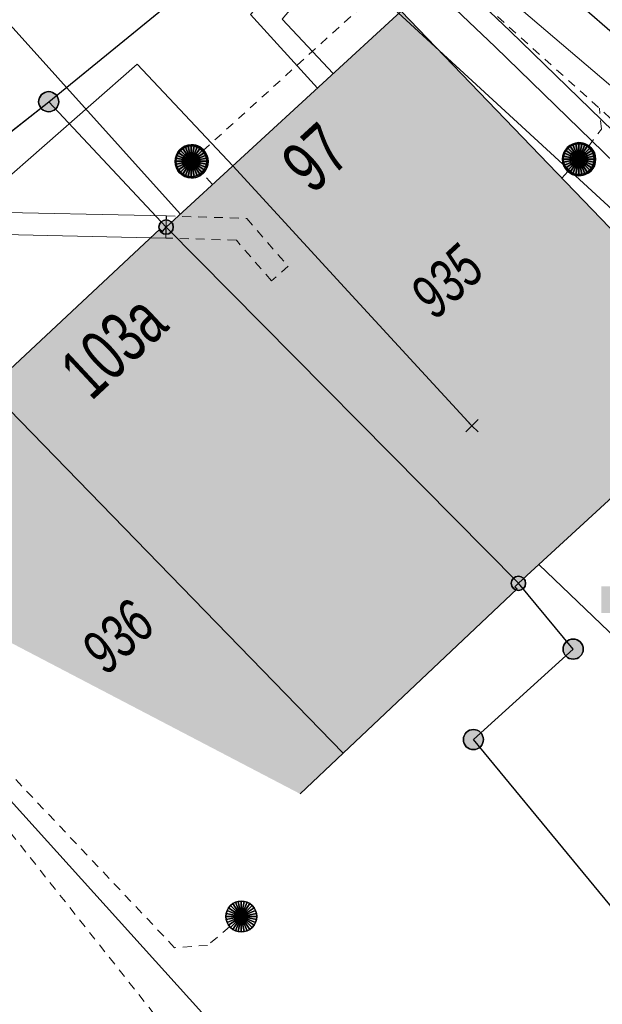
# Model space of a CAD drawing. Header units: metres. Extents: x 2695560 to 2696939, y 1260491 to 1262050.
# Tile 120 of 256: x 2695672 to 2695685, y 1260897 to 1260920. Entities that reach past the tile are written whole.
import ezdxf

# ---------------------------------------------------------------- set-up
doc = ezdxf.new("R2010")
doc.units = ezdxf.units.M
doc.linetypes.add('AUSGEZOGEN', pattern=[0])
doc.linetypes.add('VERDECKT2_S2', pattern=[0.36, 0.2, -0.16])
for name, color, linetype in [('XR$1$AV_Gebäudeflächen (BB)', 7, 'AUSGEZOGEN'), ('XR$1$AV_Grenzpunkte', 7, 'AUSGEZOGEN'), ('XR$1$AV_Haus-Nr.', 7, 'AUSGEZOGEN'), ('XR$1$AV_Linien (BB)', 7, 'AUSGEZOGEN'), ('XR$1$AV_Versicherung-Nr.', 7, 'AUSGEZOGEN'), ('XR$1$AW_LK_Schachtdeckel', 24, 'AUSGEZOGEN'), ('XR$1$Liegenschaftsgrenzen', 7, 'AUSGEZOGEN'), ('XR$1$PFAV', 255, 'AUSGEZOGEN'), ('XR$1$PFAW', 255, 'AUSGEZOGEN')]:
    doc.layers.add(name, color=color, linetype=linetype)
for name, color, linetype, lineweight in [('XR$2$ABW-Linie-R-ungenau', 4, 'VERDECKT2_S2', 18), ('XR$2$ABW-Punkt', 6, 'AUSGEZOGEN', 18), ('XR$2$ELE-LinieFlaeche-genau', 1, 'AUSGEZOGEN', 18), ('XR$2$ELE-LinieFlaeche-ungenau', 1, 'VERDECKT2_S2', 18), ('XR$2$GAS-Linie-genau', 12, 'AUSGEZOGEN', 18), ('XR$2$KOM-Linie-U-genau', 91, 'AUSGEZOGEN', 18), ('XR$2$KOM-Punkt-U', 91, 'AUSGEZOGEN', 18), ('XR$2$WAS-Linie-genau', 5, 'AUSGEZOGEN', 18)]:
    doc.layers.add(name, color=color, linetype=linetype, lineweight=lineweight)
doc.styles.add('ARIAL', font='arial.ttf')

# ---------------------------------------------------------------- blocks, each defined once
blk = doc.blocks.new('BAV15')
at = {"layer": 'XR$1$PFAV', "transparency": 33554687}
blk.add_hatch(color=7, dxfattribs=at).paths.add_polyline_path([(0.5, 0), (0.49, 0.101), (0.459, 0.197), (0.41, 0.286), (0.344, 0.362), (0.264, 0.424), (0.174, 0.469), (0.076, 0.494), (-0.025, 0.499), (-0.125, 0.484), (-0.22, 0.449), (-0.306, 0.395), (-0.379, 0.326), (-0.437, 0.243), (-0.477, 0.15), (-0.497, 0.051), (-0.497, -0.051), (-0.477, -0.15), (-0.437, -0.243), (-0.379, -0.326), (-0.306, -0.395), (-0.22, -0.449), (-0.125, -0.484), (-0.025, -0.499), (0.076, -0.494), (0.174, -0.469), (0.264, -0.424), (0.344, -0.362), (0.41, -0.286), (0.459, -0.197), (0.49, -0.101)])
at = {"color": 7, "transparency": 33554687}
for start, end in [(90, 270), (270, 90)]:
    blk.add_arc((0, 0), 0.5, start, end, dxfattribs=at)
at = {"layer": 'XR$1$PFAV', "transparency": 33554687}
blk.add_circle((0, 0), 0.5, dxfattribs=at)
blk = doc.blocks.new('BAW2082')
at = {"layer": 'XR$1$PFAW', "transparency": 33554687}
blk.add_hatch(color=7, dxfattribs=at).paths.add_polyline_path([(0.509, -0.003), (0.499, 0.098), (0.469, 0.194), (0.42, 0.283), (0.354, 0.359), (0.274, 0.421), (0.183, 0.466), (0.085, 0.491), (-0.016, 0.496), (-0.116, 0.481), (-0.211, 0.446), (-0.297, 0.392), (-0.37, 0.323), (-0.428, 0.24), (-0.468, 0.147), (-0.488, 0.047), (-0.488, -0.054), (-0.468, -0.153), (-0.428, -0.246), (-0.37, -0.329), (-0.297, -0.398), (-0.211, -0.452), (-0.116, -0.487), (-0.016, -0.502), (0.085, -0.497), (0.183, -0.472), (0.274, -0.427), (0.354, -0.366), (0.42, -0.289), (0.469, -0.2), (0.499, -0.104)])
at = {"transparency": 33554687}
for start, end in [(91.1948, 268.8052), (268.8052, 91.1948)]:
    blk.add_arc((0.01, 0), 0.5, start, end, dxfattribs=at)
at = {"layer": 'XR$1$PFAW', "transparency": 33554687}
blk.add_circle((0.009, -0.003), 0.5, dxfattribs=at)
blk = doc.blocks.new('KOM-UNBEKANNT-U')
at = {"layer": 'XR$2$KOM-Punkt-U', "linetype": 'AUSGEZOGEN', "lineweight": 20, "transparency": 33554687}
for p, q in [((0, 0, 2500), (-141, 141, 2500)), ((-141, -141, 2500), (0, 0, 2500)), ((0, 0, 2500), (141, 141, 2500)), ((141, -141, 2500), (0, 0, 2500))]:
    blk.add_line(p, q, dxfattribs=at)
blk = doc.blocks.new('ABW-NORMSCHACHT_WEITERE')
at = {"layer": 'XR$2$ABW-Punkt', "linetype": 'AUSGEZOGEN', "lineweight": 25, "transparency": 33554687}
for points in [[(-196, 39, 2500), (0, 0, 2500), (-200, 0, 2500)], [(-196, 39), (0, 0), (-200, 0)], [(-196, 39, 2500), (-196, 39), (-200, 0), (-200, 0, 2500)], [(-200, 0, 2500), (0, 0, 2500), (-196, -39, 2500)], [(-200, 0), (0, 0), (-196, -39)], [(-185, 77, 2500), (0, 0, 2500), (-196, 39, 2500)], [(-185, 77), (0, 0), (-196, 39)], [(-185, 77, 2500), (-185, 77), (-196, 39), (-196, 39, 2500)], [(-196, -39, 2500), (0, 0, 2500), (-185, -77, 2500)], [(-196, -39), (0, 0), (-185, -77)], [(-166, 111, 2500), (0, 0, 2500), (-185, 77, 2500)], [(-166, 111), (0, 0), (-185, 77)], [(-166, 111, 2500), (-166, 111), (-185, 77), (-185, 77, 2500)], [(-185, -77, 2500), (0, 0, 2500), (-166, -111, 2500)], [(-185, -77), (0, 0), (-166, -111)], [(-141, 141, 2500), (0, 0, 2500), (-166, 111, 2500)], [(-141, 141), (0, 0), (-166, 111)], [(-141, 141, 2500), (-141, 141), (-166, 111), (-166, 111, 2500)], [(-166, -111, 2500), (0, 0, 2500), (-141, -141, 2500)], [(-166, -111), (0, 0), (-141, -141)], [(-111, 166, 2500), (0, 0, 2500), (-141, 141, 2500)], [(-111, 166), (0, 0), (-141, 141)], [(-111, 166, 2500), (-111, 166), (-141, 141), (-141, 141, 2500)], [(-141, -141, 2500), (0, 0, 2500), (-111, -166, 2500)], [(-141, -141), (0, 0), (-111, -166)], [(-77, 185, 2500), (0, 0, 2500), (-111, 166, 2500)], [(-77, 185), (0, 0), (-111, 166)], [(-77, 185, 2500), (-77, 185), (-111, 166), (-111, 166, 2500)], [(-111, -166, 2500), (0, 0, 2500), (-77, -185, 2500)], [(-111, -166), (0, 0), (-77, -185)], [(-39, 196, 2500), (0, 0, 2500), (-77, 185, 2500)], [(-39, 196), (0, 0), (-77, 185)], [(-39, 196, 2500), (-39, 196), (-77, 185), (-77, 185, 2500)], [(-77, -185, 2500), (0, 0, 2500), (-39, -196, 2500)], [(-77, -185), (0, 0), (-39, -196)], [(0, 200, 2500), (0, 0, 2500), (-39, 196, 2500)], [(0, 200), (0, 0), (-39, 196)], [(0, 200, 2500), (0, 200), (-39, 196), (-39, 196, 2500)], [(-39, -196, 2500), (0, 0, 2500), (0, -200, 2500)], [(-39, -196), (0, 0), (0, -200)], [(39, 196, 2500), (0, 0, 2500), (0, 200, 2500)], [(39, 196), (0, 0), (0, 200)], [(39, 196, 2500), (39, 196), (0, 200), (0, 200, 2500)], [(77, 185, 2500), (0, 0, 2500), (39, 196, 2500)], [(77, 185), (0, 0), (39, 196)], [(111, 166, 2500), (0, 0, 2500), (77, 185, 2500)], [(111, 166), (0, 0), (77, 185)], [(141, 141, 2500), (0, 0, 2500), (111, 166, 2500)], [(141, 141), (0, 0), (111, 166)], [(166, 111, 2500), (0, 0, 2500), (141, 141, 2500)], [(166, 111), (0, 0), (141, 141)], [(185, 77, 2500), (0, 0, 2500), (166, 111, 2500)], [(185, 77), (0, 0), (166, 111)], [(196, 39, 2500), (0, 0, 2500), (185, 77, 2500)], [(196, 39), (0, 0), (185, 77)], [(200, 0, 2500), (0, 0, 2500), (196, 39, 2500)], [(200, 0), (0, 0), (196, 39)], [(0, -200, 2500), (0, 0, 2500), (39, -196, 2500)], [(39, -196, 2500), (0, 0, 2500), (77, -185, 2500)], [(77, -185, 2500), (0, 0, 2500), (111, -166, 2500)], [(111, -166, 2500), (0, 0, 2500), (141, -141, 2500)], [(141, -141, 2500), (0, 0, 2500), (166, -111, 2500)], [(166, -111, 2500), (0, 0, 2500), (185, -77, 2500)], [(185, -77, 2500), (0, 0, 2500), (196, -39, 2500)], [(196, -39, 2500), (0, 0, 2500), (200, 0, 2500)], [(0, -200), (0, 0), (39, -196)], [(39, -196), (0, 0), (77, -185)], [(77, -185), (0, 0), (111, -166)], [(111, -166), (0, 0), (141, -141)], [(141, -141), (0, 0), (166, -111)], [(166, -111), (0, 0), (185, -77)], [(185, -77), (0, 0), (196, -39)], [(196, -39), (0, 0), (200, 0)], [(77, 185, 2500), (77, 185), (39, 196), (39, 196, 2500)], [(111, 166, 2500), (111, 166), (77, 185), (77, 185, 2500)], [(141, 141, 2500), (141, 141), (111, 166), (111, 166, 2500)], [(166, 111, 2500), (166, 111), (141, 141), (141, 141, 2500)], [(185, 77, 2500), (185, 77), (166, 111), (166, 111, 2500)], [(196, 39, 2500), (196, 39), (185, 77), (185, 77, 2500)], [(200, 0, 2500), (200, 0), (196, 39), (196, 39, 2500)], [(-200, 0, 2500), (-200, 0), (-196, -39), (-196, -39, 2500)], [(-196, -39, 2500), (-196, -39), (-185, -77), (-185, -77, 2500)], [(-185, -77, 2500), (-185, -77), (-166, -111), (-166, -111, 2500)], [(-166, -111, 2500), (-166, -111), (-141, -141), (-141, -141, 2500)], [(-141, -141, 2500), (-141, -141), (-111, -166), (-111, -166, 2500)], [(-111, -166, 2500), (-111, -166), (-77, -185), (-77, -185, 2500)], [(-77, -185, 2500), (-77, -185), (-39, -196), (-39, -196, 2500)], [(-39, -196, 2500), (-39, -196), (0, -200), (0, -200, 2500)], [(0, -200, 2500), (0, -200), (39, -196), (39, -196, 2500)], [(39, -196, 2500), (39, -196), (77, -185), (77, -185, 2500)], [(77, -185, 2500), (77, -185), (111, -166), (111, -166, 2500)], [(111, -166, 2500), (111, -166), (141, -141), (141, -141, 2500)], [(141, -141, 2500), (141, -141), (166, -111), (166, -111, 2500)], [(166, -111, 2500), (166, -111), (185, -77), (185, -77, 2500)], [(185, -77, 2500), (185, -77), (196, -39), (196, -39, 2500)], [(196, -39, 2500), (196, -39), (200, 0), (200, 0, 2500)]]:
    blk.add_3dface(points, dxfattribs=at)
blk = doc.blocks.new('ABW-KONTROLLSCHACHT')
at = {"layer": 'XR$2$ABW-Punkt', "linetype": 'AUSGEZOGEN', "lineweight": 25, "transparency": 33554687}
for points in [[(-247, 247, 2500), (0, 0, 2500), (-291, 194, 2500)], [(-247, 247), (0, 0), (-291, 194)], [(-247, 247, 2500), (-247, 247), (-291, 194), (-291, 194, 2500)], [(-194, 291, 2500), (0, 0, 2500), (-247, 247, 2500)], [(-194, 291), (0, 0), (-247, 247)], [(-194, 291, 2500), (-194, 291), (-247, 247), (-247, 247, 2500)], [(-134, 323, 2500), (0, 0, 2500), (-194, 291, 2500)], [(-134, 323), (0, 0), (-194, 291)], [(-134, 323, 2500), (-134, 323), (-194, 291), (-194, 291, 2500)], [(-68, 343, 2500), (0, 0, 2500), (-134, 323, 2500)], [(-68, 343), (0, 0), (-134, 323)], [(-68, 343, 2500), (-68, 343), (-134, 323), (-134, 323, 2500)], [(0, 350, 2500), (0, 0, 2500), (-68, 343, 2500)], [(0, 350), (0, 0), (-68, 343)], [(0, 350, 2500), (0, 350), (-68, 343), (-68, 343, 2500)], [(68, 343, 2500), (0, 0, 2500), (0, 350, 2500)], [(68, 343), (0, 0), (0, 350)], [(68, 343, 2500), (68, 343), (0, 350), (0, 350, 2500)], [(134, 323, 2500), (0, 0, 2500), (68, 343, 2500)], [(134, 323), (0, 0), (68, 343)], [(194, 291, 2500), (0, 0, 2500), (134, 323, 2500)], [(194, 291), (0, 0), (134, 323)], [(247, 247, 2500), (0, 0, 2500), (194, 291, 2500)], [(247, 247), (0, 0), (194, 291)], [(291, 194, 2500), (0, 0, 2500), (247, 247, 2500)], [(291, 194), (0, 0), (247, 247)], [(134, 323, 2500), (134, 323), (68, 343), (68, 343, 2500)], [(194, 291, 2500), (194, 291), (134, 323), (134, 323, 2500)], [(247, 247, 2500), (247, 247), (194, 291), (194, 291, 2500)], [(291, 194, 2500), (291, 194), (247, 247), (247, 247, 2500)], [(-343, 68, 2500), (0, 0, 2500), (-350, 0, 2500)], [(-343, 68), (0, 0), (-350, 0)], [(-343, 68, 2500), (-343, 68), (-350, 0), (-350, 0, 2500)], [(-350, 0, 2500), (0, 0, 2500), (-343, -68, 2500)], [(-350, 0), (0, 0), (-343, -68)], [(-323, 134, 2500), (0, 0, 2500), (-343, 68, 2500)], [(-323, 134), (0, 0), (-343, 68)], [(-323, 134, 2500), (-323, 134), (-343, 68), (-343, 68, 2500)], [(-343, -68, 2500), (0, 0, 2500), (-323, -134, 2500)], [(-343, -68), (0, 0), (-323, -134)], [(-291, 194, 2500), (0, 0, 2500), (-323, 134, 2500)], [(-291, 194), (0, 0), (-323, 134)], [(-291, 194, 2500), (-291, 194), (-323, 134), (-323, 134, 2500)], [(-323, -134, 2500), (0, 0, 2500), (-291, -194, 2500)], [(-323, -134), (0, 0), (-291, -194)], [(-291, -194, 2500), (0, 0, 2500), (-247, -247, 2500)], [(-291, -194), (0, 0), (-247, -247)], [(-247, -247, 2500), (0, 0, 2500), (-194, -291, 2500)], [(-247, -247), (0, 0), (-194, -291)], [(-194, -291, 2500), (0, 0, 2500), (-134, -323, 2500)], [(-194, -291), (0, 0), (-134, -323)], [(-134, -323, 2500), (0, 0, 2500), (-68, -343, 2500)], [(-134, -323), (0, 0), (-68, -343)], [(-68, -343, 2500), (0, 0, 2500), (0, -350, 2500)], [(-68, -343), (0, 0), (0, -350)], [(323, 134, 2500), (0, 0, 2500), (291, 194, 2500)], [(323, 134), (0, 0), (291, 194)], [(343, 68, 2500), (0, 0, 2500), (323, 134, 2500)], [(343, 68), (0, 0), (323, 134)], [(350, 0, 2500), (0, 0, 2500), (343, 68, 2500)], [(350, 0), (0, 0), (343, 68)], [(0, -350, 2500), (0, 0, 2500), (68, -343, 2500)], [(68, -343, 2500), (0, 0, 2500), (134, -323, 2500)], [(134, -323, 2500), (0, 0, 2500), (194, -291, 2500)], [(194, -291, 2500), (0, 0, 2500), (247, -247, 2500)], [(247, -247, 2500), (0, 0, 2500), (291, -194, 2500)], [(291, -194, 2500), (0, 0, 2500), (323, -134, 2500)], [(323, -134, 2500), (0, 0, 2500), (343, -68, 2500)], [(343, -68, 2500), (0, 0, 2500), (350, 0, 2500)], [(0, -350), (0, 0), (68, -343)], [(68, -343), (0, 0), (134, -323)], [(134, -323), (0, 0), (194, -291)], [(194, -291), (0, 0), (247, -247)], [(247, -247), (0, 0), (291, -194)], [(291, -194), (0, 0), (323, -134)], [(323, -134), (0, 0), (343, -68)], [(343, -68), (0, 0), (350, 0)], [(323, 134, 2500), (323, 134), (291, 194), (291, 194, 2500)], [(343, 68, 2500), (343, 68), (323, 134), (323, 134, 2500)], [(350, 0, 2500), (350, 0), (343, 68), (343, 68, 2500)], [(-350, 0, 2500), (-350, 0), (-343, -68), (-343, -68, 2500)], [(-343, -68, 2500), (-343, -68), (-323, -134), (-323, -134, 2500)], [(-323, -134, 2500), (-323, -134), (-291, -194), (-291, -194, 2500)], [(-291, -194, 2500), (-291, -194), (-247, -247), (-247, -247, 2500)], [(247, -247, 2500), (247, -247), (291, -194), (291, -194, 2500)], [(291, -194, 2500), (291, -194), (323, -134), (323, -134, 2500)], [(323, -134, 2500), (323, -134), (343, -68), (343, -68, 2500)], [(343, -68, 2500), (343, -68), (350, 0), (350, 0, 2500)], [(-247, -247, 2500), (-247, -247), (-194, -291), (-194, -291, 2500)], [(-194, -291, 2500), (-194, -291), (-134, -323), (-134, -323, 2500)], [(-134, -323, 2500), (-134, -323), (-68, -343), (-68, -343, 2500)], [(-68, -343, 2500), (-68, -343), (0, -350), (0, -350, 2500)], [(0, -350, 2500), (0, -350), (68, -343), (68, -343, 2500)], [(68, -343, 2500), (68, -343), (134, -323), (134, -323, 2500)], [(134, -323, 2500), (134, -323), (194, -291), (194, -291, 2500)], [(194, -291, 2500), (194, -291), (247, -247), (247, -247, 2500)]]:
    blk.add_3dface(points, dxfattribs=at)
blk = doc.blocks.new('ABW-DECKEL')
at = {"layer": 'XR$2$ABW-Punkt', "linetype": 'AUSGEZOGEN', "lineweight": 25, "transparency": 33554687}
for points in [[(-247, 247, 2500), (0, 0, 2500), (-291, 194, 2500)], [(-247, 247), (0, 0), (-291, 194)], [(-247, 247, 2500), (-247, 247), (-291, 194), (-291, 194, 2500)], [(-194, 291, 2500), (0, 0, 2500), (-247, 247, 2500)], [(-194, 291), (0, 0), (-247, 247)], [(-194, 291, 2500), (-194, 291), (-247, 247), (-247, 247, 2500)], [(-134, 323, 2500), (0, 0, 2500), (-194, 291, 2500)], [(-134, 323), (0, 0), (-194, 291)], [(-134, 323, 2500), (-134, 323), (-194, 291), (-194, 291, 2500)], [(-68, 343, 2500), (0, 0, 2500), (-134, 323, 2500)], [(-68, 343), (0, 0), (-134, 323)], [(-68, 343, 2500), (-68, 343), (-134, 323), (-134, 323, 2500)], [(0, 350, 2500), (0, 0, 2500), (-68, 343, 2500)], [(0, 350), (0, 0), (-68, 343)], [(0, 350, 2500), (0, 350), (-68, 343), (-68, 343, 2500)], [(68, 343, 2500), (0, 0, 2500), (0, 350, 2500)], [(68, 343), (0, 0), (0, 350)], [(68, 343, 2500), (68, 343), (0, 350), (0, 350, 2500)], [(134, 323, 2500), (0, 0, 2500), (68, 343, 2500)], [(134, 323), (0, 0), (68, 343)], [(194, 291, 2500), (0, 0, 2500), (134, 323, 2500)], [(194, 291), (0, 0), (134, 323)], [(247, 247, 2500), (0, 0, 2500), (194, 291, 2500)], [(247, 247), (0, 0), (194, 291)], [(291, 194, 2500), (0, 0, 2500), (247, 247, 2500)], [(291, 194), (0, 0), (247, 247)], [(134, 323, 2500), (134, 323), (68, 343), (68, 343, 2500)], [(194, 291, 2500), (194, 291), (134, 323), (134, 323, 2500)], [(247, 247, 2500), (247, 247), (194, 291), (194, 291, 2500)], [(291, 194, 2500), (291, 194), (247, 247), (247, 247, 2500)], [(-343, 68, 2500), (0, 0, 2500), (-350, 0, 2500)], [(-343, 68), (0, 0), (-350, 0)], [(-343, 68, 2500), (-343, 68), (-350, 0), (-350, 0, 2500)], [(-350, 0, 2500), (0, 0, 2500), (-343, -68, 2500)], [(-350, 0), (0, 0), (-343, -68)], [(-323, 134, 2500), (0, 0, 2500), (-343, 68, 2500)], [(-323, 134), (0, 0), (-343, 68)], [(-323, 134, 2500), (-323, 134), (-343, 68), (-343, 68, 2500)], [(-343, -68, 2500), (0, 0, 2500), (-323, -134, 2500)], [(-343, -68), (0, 0), (-323, -134)], [(-291, 194, 2500), (0, 0, 2500), (-323, 134, 2500)], [(-291, 194), (0, 0), (-323, 134)], [(-291, 194, 2500), (-291, 194), (-323, 134), (-323, 134, 2500)], [(-323, -134, 2500), (0, 0, 2500), (-291, -194, 2500)], [(-323, -134), (0, 0), (-291, -194)], [(-291, -194, 2500), (0, 0, 2500), (-247, -247, 2500)], [(-291, -194), (0, 0), (-247, -247)], [(-247, -247, 2500), (0, 0, 2500), (-194, -291, 2500)], [(-247, -247), (0, 0), (-194, -291)], [(-194, -291, 2500), (0, 0, 2500), (-134, -323, 2500)], [(-194, -291), (0, 0), (-134, -323)], [(-134, -323, 2500), (0, 0, 2500), (-68, -343, 2500)], [(-134, -323), (0, 0), (-68, -343)], [(-68, -343, 2500), (0, 0, 2500), (0, -350, 2500)], [(-68, -343), (0, 0), (0, -350)], [(323, 134, 2500), (0, 0, 2500), (291, 194, 2500)], [(323, 134), (0, 0), (291, 194)], [(343, 68, 2500), (0, 0, 2500), (323, 134, 2500)], [(343, 68), (0, 0), (323, 134)], [(350, 0, 2500), (0, 0, 2500), (343, 68, 2500)], [(350, 0), (0, 0), (343, 68)], [(0, -350, 2500), (0, 0, 2500), (68, -343, 2500)], [(68, -343, 2500), (0, 0, 2500), (134, -323, 2500)], [(134, -323, 2500), (0, 0, 2500), (194, -291, 2500)], [(194, -291, 2500), (0, 0, 2500), (247, -247, 2500)], [(247, -247, 2500), (0, 0, 2500), (291, -194, 2500)], [(291, -194, 2500), (0, 0, 2500), (323, -134, 2500)], [(323, -134, 2500), (0, 0, 2500), (343, -68, 2500)], [(343, -68, 2500), (0, 0, 2500), (350, 0, 2500)], [(0, -350), (0, 0), (68, -343)], [(68, -343), (0, 0), (134, -323)], [(134, -323), (0, 0), (194, -291)], [(194, -291), (0, 0), (247, -247)], [(247, -247), (0, 0), (291, -194)], [(291, -194), (0, 0), (323, -134)], [(323, -134), (0, 0), (343, -68)], [(343, -68), (0, 0), (350, 0)], [(323, 134, 2500), (323, 134), (291, 194), (291, 194, 2500)], [(343, 68, 2500), (343, 68), (323, 134), (323, 134, 2500)], [(350, 0, 2500), (350, 0), (343, 68), (343, 68, 2500)], [(-350, 0, 2500), (-350, 0), (-343, -68), (-343, -68, 2500)], [(-343, -68, 2500), (-343, -68), (-323, -134), (-323, -134, 2500)], [(-323, -134, 2500), (-323, -134), (-291, -194), (-291, -194, 2500)], [(-291, -194, 2500), (-291, -194), (-247, -247), (-247, -247, 2500)], [(247, -247, 2500), (247, -247), (291, -194), (291, -194, 2500)], [(291, -194, 2500), (291, -194), (323, -134), (323, -134, 2500)], [(323, -134, 2500), (323, -134), (343, -68), (343, -68, 2500)], [(343, -68, 2500), (343, -68), (350, 0), (350, 0, 2500)], [(-247, -247, 2500), (-247, -247), (-194, -291), (-194, -291, 2500)], [(-194, -291, 2500), (-194, -291), (-134, -323), (-134, -323, 2500)], [(-134, -323, 2500), (-134, -323), (-68, -343), (-68, -343, 2500)], [(-68, -343, 2500), (-68, -343), (0, -350), (0, -350, 2500)], [(0, -350, 2500), (0, -350), (68, -343), (68, -343, 2500)], [(68, -343, 2500), (68, -343), (134, -323), (134, -323, 2500)], [(134, -323, 2500), (134, -323), (194, -291), (194, -291, 2500)], [(194, -291, 2500), (194, -291), (247, -247), (247, -247, 2500)]]:
    blk.add_3dface(points, dxfattribs=at)

msp = doc.modelspace()

# ---------------------------------------------------------------- hatches: boundary and pattern name
at = {"transparency": 33554687}
msp.add_hatch(color=7, dxfattribs=at).paths.add_polyline_path([(2695685.327, 1260906.712), (2695685.327, 1260906.109), (2695689.214, 1260906.109), (2695689.214, 1260906.712)])
at = {"layer": 'XR$1$AV_Gebäudeflächen (BB)', "true_color": 0xd2d2d2, "transparency": 33554687}
for points in [[(2695675.47, 1260914.85), (2695683.45, 1260906.78), (2695688.655, 1260911.579), (2695680.794, 1260919.738)], [(2695683.45, 1260906.78), (2695675.47, 1260914.85), (2695675.386, 1260914.746), (2695675.331, 1260914.805), (2695671.455, 1260911.189), (2695679.483, 1260902.929), (2695683.421, 1260906.653), (2695683.372, 1260906.703)], [(2695667.679, 1260907.668), (2695678.509, 1260902.008), (2695679.483, 1260902.929), (2695671.455, 1260911.189)]]:
    msp.add_hatch(color=254, dxfattribs=at).paths.add_polyline_path(points)

# ---------------------------------------------------------------- linework, layer by layer
at = {"layer": 'XR$1$AV_Linien (BB)', "color": 7, "linetype": 'AUSGEZOGEN', "transparency": 33554687}
for p, q in [((2695683.45, 1260906.78), (2695675.47, 1260914.85)), ((2695688.655, 1260911.579), (2695683.45, 1260906.78)), ((2695671.455, 1260911.189), (2695679.483, 1260902.929)), ((2695679.483, 1260902.929), (2695678.509, 1260902.008))]:
    msp.add_line(p, q, dxfattribs=at)
for points in [[(2695671.62, 1260916.75), (2695672.81, 1260917.69), (2695678.17, 1260922.06)], [(2695675.47, 1260914.85), (2695680.794, 1260919.738), (2695688.655, 1260911.579)], [(2695671.455, 1260911.189), (2695675.331, 1260914.805), (2695675.386, 1260914.746), (2695675.47, 1260914.85)], [(2695683.45, 1260906.78), (2695683.372, 1260906.703), (2695683.421, 1260906.653), (2695679.483, 1260902.929)]]:
    msp.add_lwpolyline(points, dxfattribs=at)
at = {"layer": 'XR$1$Liegenschaftsgrenzen', "color": 7, "linetype": 'AUSGEZOGEN', "transparency": 33554687}
for p, q in [((2695672.81, 1260917.69), (2695678.17, 1260922.06)), ((2695687.52, 1260913.45), (2695678.17, 1260922.06)), ((2695682.47, 1260921.97), (2695686.38, 1260918.55)), ((2695671.62, 1260916.75), (2695672.81, 1260917.69))]:
    msp.add_line(p, q, dxfattribs=at)
msp.add_lwpolyline([(2695687.187, 1260897.474), (2695682.43, 1260903.24), (2695684.69, 1260905.29), (2695683.45, 1260906.78), (2695675.47, 1260914.85), (2695672.81, 1260917.69)], dxfattribs=at)
at = {"layer": 'XR$2$ABW-Linie-R-ungenau', "linetype": 'VERDECKT2_S2', "transparency": 33554687}
for p, q in [((2695689.008, 1260914.183), (2695675.679, 1260926.197)), ((2695676.521, 1260915.816), (2695676.047, 1260916.339)), ((2695684.436, 1260915.958), (2695684.824, 1260916.388)), ((2695678.33, 1260893.073), (2695664.886, 1260910.036))]:
    msp.add_line(p, q, dxfattribs=at)
for points in [[(2695676.039, 1260916.339), (2695681.054, 1260920.887), (2695681.025, 1260921.378)], [(2695684.817, 1260916.388), (2695685.329, 1260917.066), (2695685.283, 1260917.541)], [(2695677.18, 1260899.232), (2695676.408, 1260898.579), (2695675.663, 1260898.526), (2695667.217, 1260907.458), (2695667.318, 1260908.397), (2695670.208, 1260911.128)]]:
    msp.add_lwpolyline(points, dxfattribs=at)
at = {"layer": 'XR$2$ELE-LinieFlaeche-genau', "linetype": 'AUSGEZOGEN', "transparency": 33554687}
for points in [[(2695677.6, 1260924.68), (2695683.266, 1260919.291), (2695688.445, 1260914.255)], [(2695688.109, 1260913.885), (2695682.92, 1260918.931), (2695677.25, 1260924.322)]]:
    msp.add_lwpolyline(points, dxfattribs=at)
msp.add_lwpolyline([(2695671.122, 1260915.194), (2695675.474, 1260915.101), (2695675.464, 1260914.601), (2695671.112, 1260914.694), (2695671.122, 1260915.194)], close=True, dxfattribs=at)
at = {"layer": 'XR$2$ELE-LinieFlaeche-ungenau', "linetype": 'VERDECKT2_S2', "transparency": 33554687}
msp.add_lwpolyline([(2695675.476, 1260915.101), (2695677.295, 1260915.047), (2695678.234, 1260913.962), (2695677.856, 1260913.634), (2695677.061, 1260914.553), (2695675.462, 1260914.601), (2695675.476, 1260915.101)], close=True, dxfattribs=at)
at = {"layer": 'XR$2$GAS-Linie-genau', "linetype": 'AUSGEZOGEN', "transparency": 33554687}
msp.add_lwpolyline([(2695679.89, 1260922.43), (2695677.381, 1260919.665), (2695678.896, 1260917.997)], dxfattribs=at)
at = {"layer": 'XR$2$KOM-Linie-U-genau', "linetype": 'AUSGEZOGEN', "transparency": 33554687}
for p, q in [((2695675.79, 1260915.146), (2695668.721, 1260922.998)), ((2695665.347, 1260910.223), (2695674.811, 1260918.543)), ((2695674.811, 1260918.543), (2695676.979, 1260916.237)), ((2695676.979, 1260916.237), (2695679.59, 1260913.393)), ((2695679.59, 1260913.393), (2695682.397, 1260910.351)), ((2695683.91, 1260907.206), (2695695.391, 1260896.231)), ((2695684.35, 1260888.138), (2695668.351, 1260905.826))]:
    msp.add_line(p, q, dxfattribs=at)
at = {"layer": 'XR$2$WAS-Linie-genau', "linetype": 'AUSGEZOGEN', "transparency": 33554687}
msp.add_line((2695680.47, 1260922.373), (2695688.692, 1260915.363), dxfattribs=at)
msp.add_lwpolyline([(2695680.47, 1260922.373), (2695678.098, 1260919.562), (2695679.257, 1260918.329)], dxfattribs=at)

# ---------------------------------------------------------------- block references
at = {"layer": 'XR$1$AV_Grenzpunkte', "color": 7, "linetype": 'AUSGEZOGEN', "lineweight": -3, "transparency": 33554687}
for p, xscale, yscale in [((2695672.81, 1260917.69), 0.4549999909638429, 0.4549999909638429), ((2695675.47, 1260914.85), 0.3249999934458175, 0.3249999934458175), ((2695683.45, 1260906.78), 0.3249999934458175, 0.3249999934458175), ((2695684.69, 1260905.29), 0.4549999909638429, 0.4549999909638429), ((2695682.43, 1260903.24), 0.4549999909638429, 0.4549999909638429)]:
    msp.add_blockref('BAV15', p, dxfattribs=dict(at, xscale=xscale, yscale=yscale))
at = {"layer": 'XR$1$AW_LK_Schachtdeckel', "color": 24, "linetype": 'AUSGEZOGEN', "lineweight": -3, "transparency": 33554687, "xscale": 0.7499999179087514, "yscale": 0.7499999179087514}
for p in [(2695676.04, 1260916.338), (2695684.818, 1260916.387)]:
    msp.add_blockref('BAW2082', p, dxfattribs=at)
at = {"layer": 'XR$2$ABW-Punkt', "color": 6, "linetype": 'AUSGEZOGEN', "lineweight": 18, "transparency": 33554687, "xscale": 0.001, "yscale": 0.001, "zscale": 0.001, "rotation": 360}
for name, p in [('ABW-DECKEL', (2695676.039, 1260916.339)), ('ABW-DECKEL', (2695684.817, 1260916.388)), ('ABW-NORMSCHACHT_WEITERE', (2695676.039, 1260916.339)), ('ABW-NORMSCHACHT_WEITERE', (2695684.817, 1260916.388)), ('ABW-KONTROLLSCHACHT', (2695677.172, 1260899.232)), ('ABW-DECKEL', (2695677.172, 1260899.232))]:
    msp.add_blockref(name, p, dxfattribs=at)
at = {"layer": 'XR$2$KOM-Punkt-U', "color": 91, "linetype": 'AUSGEZOGEN', "lineweight": 18, "transparency": 33554687, "xscale": 0.001, "yscale": 0.001, "zscale": 0.001}
msp.add_blockref('KOM-UNBEKANNT-U', (2695682.397, 1260910.351), dxfattribs=at)

# ---------------------------------------------------------------- texts
at = {"layer": 'XR$1$AV_Haus-Nr.', "color": 7, "transparency": 33554687, "char_height": 1.1621, "attachment_point": 2, "style": 'ARIAL'}
for s, insert, width, rotation in [('\\W0.70;97', (2695678.457, 1260916.852), 1.68109, 42.5565), ('\\W0.68;103a', (2695673.878, 1260912.581), 2.90553, 43.0083)]:
    msp.add_mtext(s, dxfattribs=dict(at, insert=insert, width=width, rotation=rotation))
at = {"layer": 'XR$1$AV_Versicherung-Nr.', "color": 7, "transparency": 33554687, "char_height": 0.96842, "width": 1.93301, "attachment_point": 5, "style": 'ARIAL'}
for s, insert, rotation in [('\\A1;{\\fArial|i1|b0;\\H0.968418;\\W0.700000;\\C7;935}\\P', (2695681.825, 1260913.616), 42.6762), ('\\A1;{\\fArial|i1|b0;\\H0.968418;\\W0.700000;\\C7;936}\\P', (2695674.375, 1260905.568), 43.0083)]:
    msp.add_mtext(s, dxfattribs=dict(at, insert=insert, rotation=rotation))

doc.saveas('drawing.dxf')
